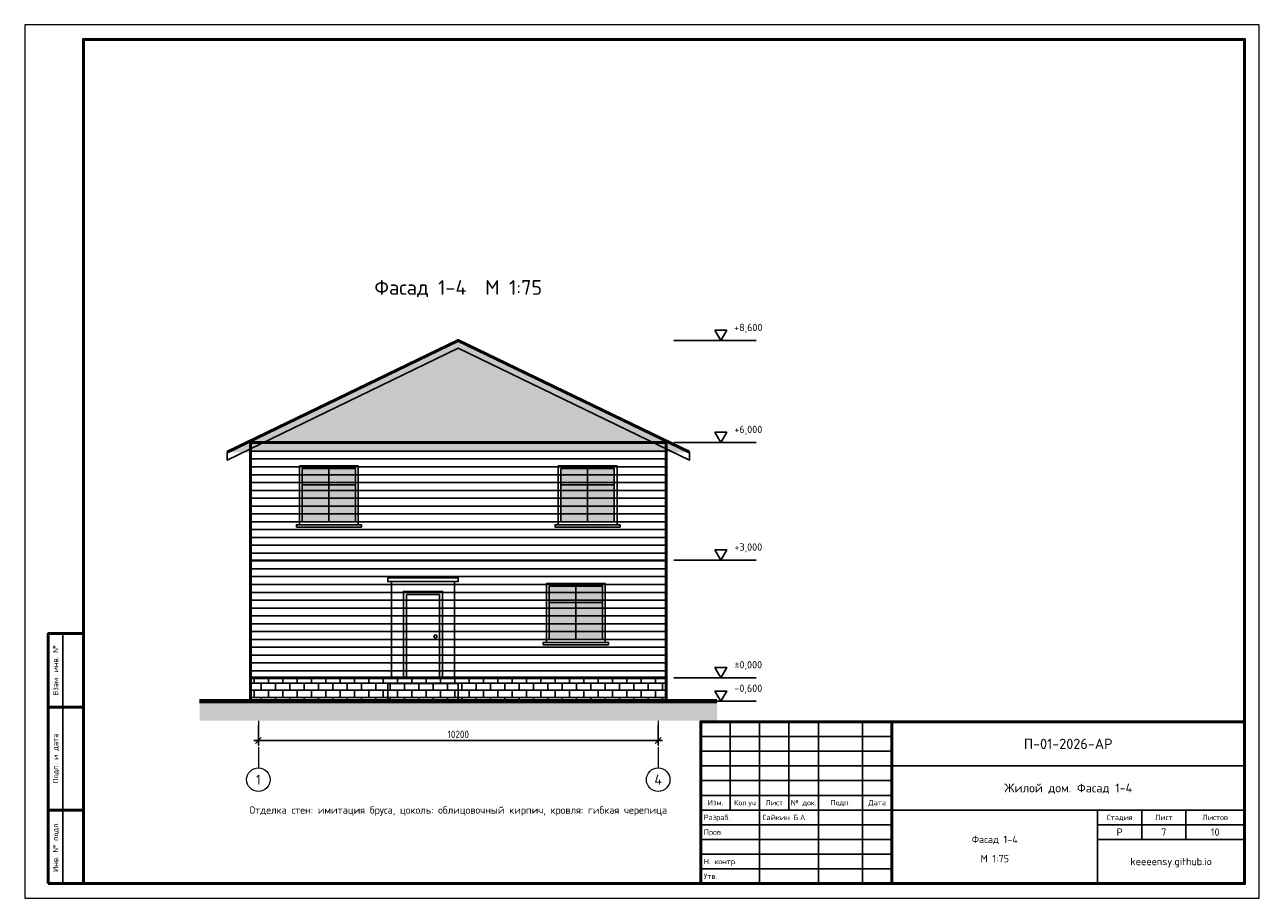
# Model space of a CAD drawing. Header units: millimetres. Extents: x 0 to 420, y 0 to 297.
import ezdxf
from ezdxf.enums import TextEntityAlignment as Align

# ---------------------------------------------------------------- set-up
doc = ezdxf.new("R2010")
doc.units = ezdxf.units.MM
doc.header["$LTSCALE"] = 0.25
doc.linetypes.add('DASHDOT', pattern=[3.556, 2.54, -0.508, 0, -0.508])
for name, color, linetype in [('Контур', 7, 'Continuous'), ('Отметки', 7, 'Continuous'), ('Тонкие', 7, 'Continuous'), ('Штриховка', 8, 'Continuous')]:
    doc.layers.add(name, color=color, linetype=linetype)
for name, color, linetype, lineweight in [('Надписи', 7, 'Continuous', 25), ('Оси', 1, 'DASHDOT', 18), ('Проемы', 5, 'Continuous', 25), ('Размеры', 7, 'Continuous', 18), ('Рамка', 7, 'Continuous', 50), ('Штамп', 7, 'Continuous', 25)]:
    doc.layers.add(name, color=color, linetype=linetype, lineweight=lineweight)
doc.styles.add('GOST', font='isocpeur.ttf', dxfattribs={"width": 0.9})
doc.dimstyles.new('ГОСТ', dxfattribs={"dimtxt": 2.5, "dimasz": 2.5, "dimexe": 1.5, "dimexo": 1.5, "dimgap": 0.8, "dimtad": 1, "dimdec": 0, "dimlfac": 75, "dimtxsty": 'GOST', "dimtsz": 1, "dimcen": 2.5, "dimdle": 1.5, "dimclrd": 7, "dimclre": 7, "dimclrt": 7, "dimazin": 3, "dimtfac": 1, "dimtmove": 0, "dimatfit": 3})

msp = doc.modelspace()

# ---------------------------------------------------------------- hatches: boundary and pattern name
at = {"layer": 'Проемы'}
for points in [[(94.433, 127.933), (112.567, 127.933), (112.567, 146.067), (94.433, 146.067)], [(182.433, 127.933), (200.567, 127.933), (200.567, 146.067), (182.433, 146.067)], [(178.433, 87.933), (196.567, 87.933), (196.567, 106.067), (178.433, 106.067)]]:
    msp.add_hatch(color=254, dxfattribs=at).paths.add_polyline_path(points)
at = {"layer": 'Штриховка'}
h = msp.add_hatch(dxfattribs=at)
h.set_pattern_fill('AR-RSHKE', scale=0.01)
h.paths.add_polyline_path([(68.833, 151.667), (147.5, 189.667), (226.167, 151.667)])
h = msp.add_hatch(dxfattribs=at)
h.set_pattern_fill('LINE', scale=0.84)
h.paths.add_polyline_path([(76.833, 75), (218.167, 75), (218.167, 155), (76.833, 155)])
h = msp.add_hatch(dxfattribs=at)
h.set_pattern_fill('AR-B816', scale=0.012)
h.paths.add_polyline_path([(76.833, 67), (218.167, 67), (218.167, 75), (76.833, 75)])
h = msp.add_hatch(dxfattribs=at)
h.set_pattern_fill('EARTH', scale=0.15)
h.paths.add_polyline_path([(59.5, 67), (235.5, 67), (235.5, 60.333), (59.5, 60.333)])

# ---------------------------------------------------------------- linework, layer by layer
at = {"layer": 'Контур', "lineweight": 70}
msp.add_line((59.5, 67), (235.5, 67), dxfattribs=at)
at = {"layer": 'Контур', "lineweight": 50}
msp.add_lwpolyline([(68.833, 151.667), (147.5, 189.667), (226.167, 151.667)], dxfattribs=at)
at = {"layer": 'Контур'}
msp.add_lwpolyline([(68.833, 151.667), (68.833, 149), (147.5, 187), (226.167, 149), (226.167, 151.667)], dxfattribs=at)
at = {"layer": 'Контур', "lineweight": 50}
for points in [[(76.833, 75), (218.167, 75), (218.167, 155), (76.833, 155)], [(76.833, 67), (218.167, 67), (218.167, 75), (76.833, 75)]]:
    msp.add_lwpolyline(points, close=True, dxfattribs=at)
at = {"layer": 'Контур'}
for points in [[(123.5, 109), (147.5, 109), (147.5, 107.667), (123.5, 107.667)], [(123.5, 67), (147.5, 67), (147.5, 73), (123.5, 73)]]:
    msp.add_lwpolyline(points, close=True, dxfattribs=at)
at = {"layer": 'Оси'}
for p, q in [((79.5, 60.333), (79.5, 44.333)), ((215.5, 60.333), (215.5, 44.333))]:
    msp.add_line(p, q, dxfattribs=at)
at = {"layer": 'Оси', "color": 7, "linetype": 'Continuous'}
for centre in [(79.5, 40.333), (215.5, 40.333)]:
    msp.add_circle(centre, 4, dxfattribs=at)
at = {"layer": 'Отметки'}
for p, q in [((220.833, 189.667), (248.833, 189.667)), ((220.833, 155), (248.833, 155)), ((220.833, 115), (248.833, 115)), ((220.833, 75), (248.833, 75)), ((220.833, 67), (248.833, 67))]:
    msp.add_line(p, q, dxfattribs=at)
for points in [[(234.833, 193.133), (236.833, 189.667), (238.833, 193.133)], [(234.833, 158.467), (236.833, 155), (238.833, 158.467)], [(234.833, 118.467), (236.833, 115), (238.833, 118.467)], [(234.833, 78.467), (236.833, 75), (238.833, 78.467)], [(234.833, 70.467), (236.833, 67), (238.833, 70.467)]]:
    msp.add_lwpolyline(points, close=True, dxfattribs=at)
at = {"layer": 'Проемы', "color": 7}
for p, q in [((103.5, 127.933), (103.5, 146.067)), ((191.5, 127.933), (191.5, 146.067)), ((94.433, 140.6), (112.567, 140.6)), ((182.433, 140.6), (200.567, 140.6)), ((187.5, 87.933), (187.5, 106.067)), ((178.433, 100.6), (196.567, 100.6))]:
    msp.add_line(p, q, dxfattribs=at)
for points in [[(93.5, 127), (113.5, 127), (113.5, 147), (93.5, 147)], [(181.5, 127), (201.5, 127), (201.5, 147), (181.5, 147)], [(94.433, 127.933), (112.567, 127.933), (112.567, 146.067), (94.433, 146.067)], [(182.433, 127.933), (200.567, 127.933), (200.567, 146.067), (182.433, 146.067)], [(92.433, 126.2), (114.567, 126.2), (114.567, 127), (92.433, 127)], [(180.433, 126.2), (202.567, 126.2), (202.567, 127), (180.433, 127)], [(177.5, 87), (197.5, 87), (197.5, 107), (177.5, 107)], [(178.433, 87.933), (196.567, 87.933), (196.567, 106.067), (178.433, 106.067)], [(128.833, 75), (142.167, 75), (142.167, 104.333), (128.833, 104.333)], [(129.9, 75), (141.1, 75), (141.1, 103.267), (129.9, 103.267)], [(176.433, 86.2), (198.567, 86.2), (198.567, 87), (176.433, 87)]]:
    msp.add_lwpolyline(points, close=True, dxfattribs=at)
at = {"layer": 'Проемы'}
msp.add_circle((139.767, 89), 0.533, dxfattribs=at)
at = {"layer": 'Рамка'}
msp.add_line((295, 5), (295, 60), dxfattribs=at)
at = {"layer": 'Рамка', "lineweight": 18}
msp.add_lwpolyline([(0, 0), (420, 0), (420, 297), (0, 297)], close=True, dxfattribs=at)
at = {"layer": 'Рамка'}
for points in [[(20, 5), (415, 5), (415, 292), (20, 292)], [(8, 65), (20, 65), (20, 90), (8, 90)], [(8, 30), (20, 30), (20, 65), (8, 65)], [(230, 5), (415, 5), (415, 60), (230, 60)], [(8, 5), (20, 5), (20, 30), (8, 30)]]:
    msp.add_lwpolyline(points, close=True, dxfattribs=at)
at = {"layer": 'Тонкие'}
for p, q in [((76.833, 115), (218.167, 115)), ((124.833, 107.667), (124.833, 75)), ((146.167, 107.667), (146.167, 75))]:
    msp.add_line(p, q, dxfattribs=at)
at = {"layer": 'Штамп'}
for p, q in [((13, 65), (13, 90)), ((13, 30), (13, 65)), ((240, 30), (240, 60)), ((250, 30), (250, 60)), ((260, 30), (260, 60)), ((270, 30), (270, 60)), ((285, 30), (285, 60)), ((230, 55), (295, 55)), ((230, 50), (295, 50)), ((230, 45), (295, 45)), ((295, 45), (415, 45)), ((230, 40), (295, 40)), ((230, 35), (295, 35)), ((13, 5), (13, 30)), ((230, 30), (295, 30)), ((250, 5), (250, 30)), ((270, 5), (270, 30)), ((285, 5), (285, 30)), ((295, 30), (415, 30)), ((365, 5), (365, 30)), ((380, 20), (380, 30)), ((395, 20), (395, 30)), ((230, 25), (295, 25)), ((365, 25), (415, 25)), ((230, 20), (295, 20)), ((365, 20), (415, 20)), ((230, 15), (295, 15)), ((230, 10), (295, 10))]:
    msp.add_line(p, q, dxfattribs=at)

# ---------------------------------------------------------------- texts
at = {"layer": 'Надписи', "style": 'GOST'}
for s, height, p in [('Фасад 1-4  М 1:75', 5, (147.5, 207.667)), ('П-01-2026-АР', 3.5, (355, 52.5)), ('1', 3.5, (79.5, 40.333)), ('4', 3.5, (215.5, 40.333)), ('Жилой дом. Фасад 1-4', 3, (355, 37.5)), ('Отделка стен: имитация бруса, цоколь: облицовочный кирпич, кровля: гибкая черепица', 2.5, (147.5, 30)), ('Изм.', 1.8, (235, 32.5)), ('Кол.уч', 1.8, (245, 32.5)), ('Лист', 1.8, (255, 32.5)), ('№ док.', 1.8, (265, 32.5)), ('Подп.', 1.8, (277.5, 32.5)), ('Дата', 1.8, (290, 32.5)), ('Стадия', 1.8, (372.5, 27.5)), ('Лист', 1.8, (387.5, 27.5)), ('Листов', 1.8, (405, 27.5)), ('Фасад 1-4', 2.5, (330, 20)), ('Р', 2.5, (372.5, 22.5)), ('7', 2.5, (387.5, 22.5)), ('10', 2.5, (405, 22.5)), ('М 1:75', 2.5, (330, 13.5)), ('keeeensy.github.io', 2.5, (390, 12.5))]:
    msp.add_text(s, height=height, dxfattribs=at).set_placement(p, align=Align.MIDDLE_CENTER)
for s, p in [('Взам. инв. №', (10.5, 77.5)), ('Подп. и дата', (10.5, 47.5)), ('Инв. № подл.', (10.5, 17.5))]:
    msp.add_text(s, height=1.8, rotation=90, dxfattribs=at).set_placement(p, align=Align.MIDDLE_CENTER)
for s, p in [('Разраб.', (231, 27.5)), ('Сайкин Б.А.', (251, 27.5)), ('Пров.', (231, 22.5)), ('Н. контр.', (231, 12.5)), ('Утв.', (231, 7.5))]:
    msp.add_text(s, height=1.8, dxfattribs=at).set_placement(p, align=Align.MIDDLE_LEFT)
at = {"layer": 'Отметки', "style": 'GOST'}
for s, p in [('+8,600', (246.167, 194.067)), ('+6,000', (246.167, 159.4)), ('+3,000', (246.167, 119.4)), ('±0,000', (246.167, 79.4)), ('-0,600', (246.167, 71.4))]:
    msp.add_text(s, height=2.5, dxfattribs=at).set_placement(p, align=Align.MIDDLE_CENTER)

# ---------------------------------------------------------------- dimensions: what is measured, and where the dimension line sits
at = {"layer": 'Размеры'}
msp.add_linear_dim(base=(79.5, 53.667), p1=(79.5, 60.333), p2=(215.5, 60.333), dimstyle='ГОСТ', dxfattribs=at).render()

doc.saveas('drawing.dxf')
